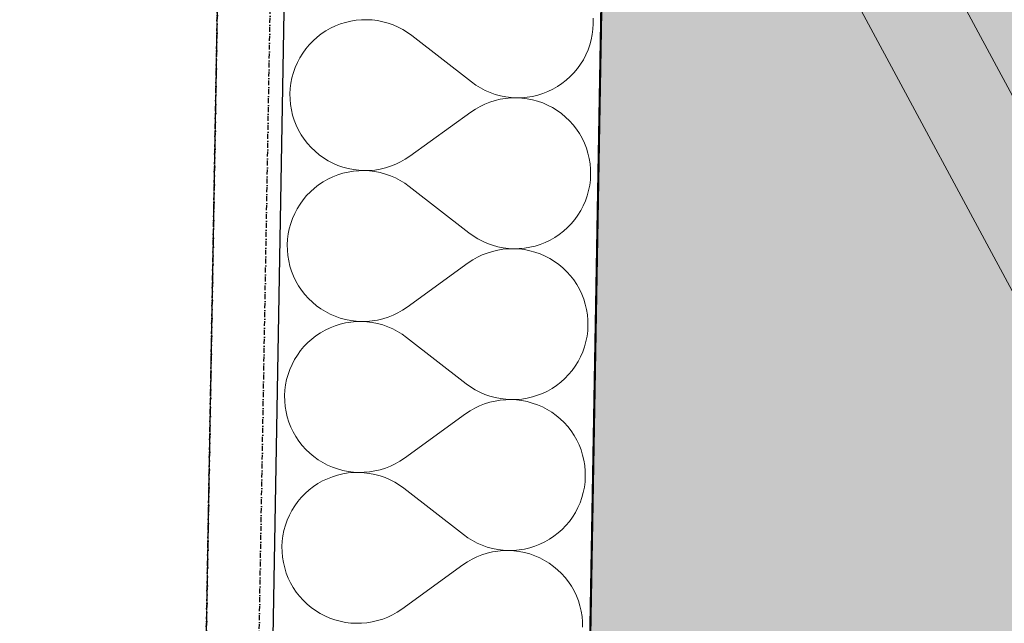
# Model space of a CAD drawing. Header units: millimetres. Extents: x -28761 to 4793, y -4271 to 20239.
# Tile 27 of 256: x -20669 to -20172, y 6076 to 6381. Entities that reach past the tile are written whole.
import ezdxf

# ---------------------------------------------------------------- set-up
doc = ezdxf.new("R2010")
doc.units = ezdxf.units.MM
doc.header["$MEASUREMENT"] = 0
doc.linetypes.add('Wipeout_Contour', pattern=[1000, 0, -1000])
doc.linetypes.add('Čerchovaná M', pattern=[4.5, 2.5, -0.85, 0.3, -0.85])
for name, color, linetype in [('5._POHLED ZÁPADNÍ_1_Konstrukce - nenosné', 7, 'Continuous'), ('5._POHLED ZÁPADNÍ_1_Konstrukce - nosné', 7, 'Continuous'), ('5._POHLED ZÁPADNÍ_1_Nové_Konstrukce - nosné', 7, 'Continuous'), ('5._POHLED ZÁPADNÍ_1_Nové_Výplně - Povrchové', 7, 'Continuous'), ('5._POHLED ZÁPADNÍ_1_Nové_Výplně – Řezové', 7, 'Continuous'), ('5._POHLED ZÁPADNÍ_1_Nové_ZJEDNODUŠENÝ DVŮR', 7, 'Continuous'), ('5._POHLED ZÁPADNÍ_1_TZB - ZTI', 7, 'Continuous'), ('5._POHLED ZÁPADNÍ_1_Výplně – Řezové', 7, 'Continuous')]:
    doc.layers.add(name, color=color, linetype=linetype)

# ---------------------------------------------------------------- blocks, each defined once
blk = doc.blocks.new('*X28', base_point=(-30186.65, -6515.26))
at = {"layer": '5._POHLED ZÁPADNÍ_1_Nové_Výplně – Řezové', "color": 21, "linetype": 'Continuous', "lineweight": 20, "true_color": 0xffaaaa}
for p, q in [((-20506.8, 6378.69), (-20509.33, 6377.69)), ((-20504.2, 6379.5), (-20506.8, 6378.69)), ((-20501.55, 6380.12), (-20504.2, 6379.5)), ((-20498.87, 6380.56), (-20501.55, 6380.12)), ((-20496.16, 6380.8), (-20498.87, 6380.56)), ((-20493.44, 6380.85), (-20496.16, 6380.8)), ((-20490.72, 6380.7), (-20493.44, 6380.85)), ((-20488.02, 6380.36), (-20490.72, 6380.7)), ((-20485.35, 6379.83), (-20488.02, 6380.36)), ((-20482.73, 6379.11), (-20485.35, 6379.83)), ((-20480.16, 6378.2), (-20482.73, 6379.11)), ((-20477.67, 6377.11), (-20480.16, 6378.2)), ((-20379.34, 6376.12), (-20379.19, 6378.83)), ((-20379.19, 6378.83), (-20379.24, 6381.55)), ((-20516.41, 6373.66), (-20518.56, 6371.99)), ((-20514.15, 6375.17), (-20516.41, 6373.66)), ((-20511.78, 6376.52), (-20514.15, 6375.17)), ((-20509.33, 6377.69), (-20511.78, 6376.52)), ((-20475.26, 6375.85), (-20477.67, 6377.11)), ((-20472.95, 6374.42), (-20475.26, 6375.85)), ((-20470.74, 6372.83), (-20472.95, 6374.42)), ((-20380.21, 6370.75), (-20379.68, 6373.42)), ((-20379.68, 6373.42), (-20379.34, 6376.12)), ((-20522.47, 6368.22), (-20524.22, 6366.13)), ((-20520.58, 6370.17), (-20522.47, 6368.22)), ((-20518.56, 6371.99), (-20520.58, 6370.17)), ((-20470.74, 6372.83), (-20440.67, 6349.44)), ((-20380.93, 6368.13), (-20380.21, 6370.75)), ((-20525.81, 6363.92), (-20527.24, 6361.61)), ((-20524.22, 6366.13), (-20525.81, 6363.92)), ((-20382.92, 6363.07), (-20381.83, 6365.56)), ((-20381.83, 6365.56), (-20380.93, 6368.13)), ((-20528.5, 6359.2), (-20529.58, 6356.7)), ((-20527.24, 6361.61), (-20528.5, 6359.2)), ((-20387.2, 6356.13), (-20385.61, 6358.34)), ((-20385.61, 6358.34), (-20384.18, 6360.66)), ((-20384.18, 6360.66), (-20382.92, 6363.07)), ((-20530.49, 6354.14), (-20531.21, 6351.51)), ((-20529.58, 6356.7), (-20530.49, 6354.14)), ((-20390.83, 6352.09), (-20388.94, 6354.05)), ((-20388.94, 6354.05), (-20387.2, 6356.13)), ((-20531.74, 6348.84), (-20532.08, 6346.14)), ((-20531.21, 6351.51), (-20531.74, 6348.84)), ((-20440.67, 6349.44), (-20438.47, 6347.84)), ((-20397.27, 6347.09), (-20395, 6348.6)), ((-20395, 6348.6), (-20392.86, 6350.27)), ((-20392.86, 6350.27), (-20390.83, 6352.09)), ((-20532.08, 6346.14), (-20532.22, 6343.43)), ((-20532.22, 6343.43), (-20532.17, 6340.71)), ((-20438.47, 6347.84), (-20436.15, 6346.41)), ((-20436.15, 6346.41), (-20433.74, 6345.15)), ((-20433.74, 6345.15), (-20431.25, 6344.06)), ((-20431.25, 6344.06), (-20428.68, 6343.16)), ((-20407.21, 6342.76), (-20404.62, 6343.58)), ((-20404.62, 6343.58), (-20402.09, 6344.57)), ((-20402.09, 6344.57), (-20399.63, 6345.75)), ((-20399.63, 6345.75), (-20397.27, 6347.09)), ((-20532.17, 6340.71), (-20531.93, 6338)), ((-20431.33, 6339.24), (-20433.86, 6338.24)), ((-20428.74, 6340.05), (-20431.33, 6339.24)), ((-20426.09, 6340.68), (-20428.74, 6340.05)), ((-20428.68, 6343.16), (-20426.06, 6342.43)), ((-20423.41, 6341.12), (-20426.09, 6340.68)), ((-20426.06, 6342.43), (-20423.39, 6341.9)), ((-20420.7, 6341.37), (-20423.41, 6341.12)), ((-20423.39, 6341.9), (-20420.69, 6341.56)), ((-20417.98, 6341.42), (-20420.7, 6341.37)), ((-20420.69, 6341.56), (-20417.98, 6341.42)), ((-20417.98, 6341.42), (-20415.26, 6341.46)), ((-20415.26, 6341.27), (-20417.98, 6341.42)), ((-20415.26, 6341.46), (-20412.55, 6341.71)), ((-20412.56, 6340.94), (-20415.26, 6341.27)), ((-20409.89, 6340.41), (-20412.56, 6340.94)), ((-20412.55, 6341.71), (-20409.86, 6342.14)), ((-20407.27, 6339.69), (-20409.89, 6340.41)), ((-20409.86, 6342.14), (-20407.21, 6342.76)), ((-20404.7, 6338.79), (-20407.27, 6339.69)), ((-20402.21, 6337.7), (-20404.7, 6338.79)), ((-20531.93, 6338), (-20531.49, 6335.31)), ((-20531.49, 6335.31), (-20530.87, 6332.67)), ((-20471.81, 6311.88), (-20440.94, 6334.2)), ((-20438.68, 6335.71), (-20440.94, 6334.2)), ((-20436.32, 6337.06), (-20438.68, 6335.71)), ((-20433.86, 6338.24), (-20436.32, 6337.06)), ((-20399.8, 6336.44), (-20402.21, 6337.7)), ((-20397.48, 6335.02), (-20399.8, 6336.44)), ((-20395.27, 6333.43), (-20397.48, 6335.02)), ((-20393.18, 6331.68), (-20395.27, 6333.43)), ((-20530.87, 6332.67), (-20530.05, 6330.07)), ((-20530.05, 6330.07), (-20529.05, 6327.54)), ((-20391.22, 6329.79), (-20393.18, 6331.68)), ((-20389.41, 6327.77), (-20391.22, 6329.79)), ((-20529.05, 6327.54), (-20527.88, 6325.08)), ((-20527.88, 6325.08), (-20526.53, 6322.72)), ((-20387.74, 6325.62), (-20389.41, 6327.77)), ((-20386.22, 6323.36), (-20387.74, 6325.62)), ((-20526.53, 6322.72), (-20525.02, 6320.46)), ((-20525.02, 6320.46), (-20523.35, 6318.31)), ((-20384.88, 6321), (-20386.22, 6323.36)), ((-20383.7, 6318.55), (-20384.88, 6321)), ((-20382.7, 6316.01), (-20383.7, 6318.55)), ((-20523.35, 6318.31), (-20521.53, 6316.29)), ((-20521.53, 6316.29), (-20519.57, 6314.4)), ((-20519.57, 6314.4), (-20517.48, 6312.66)), ((-20381.89, 6313.42), (-20382.7, 6316.01)), ((-20517.48, 6312.66), (-20515.28, 6311.07)), ((-20515.28, 6311.07), (-20512.96, 6309.64)), ((-20512.96, 6309.64), (-20510.55, 6308.38)), ((-20478.89, 6307.84), (-20476.44, 6309.02)), ((-20476.44, 6309.02), (-20474.07, 6310.37)), ((-20474.07, 6310.37), (-20471.81, 6311.88)), ((-20381.26, 6310.77), (-20381.89, 6313.42)), ((-20380.83, 6308.09), (-20381.26, 6310.77)), ((-20510.55, 6308.38), (-20508.05, 6307.3)), ((-20508.05, 6307.3), (-20505.49, 6306.39)), ((-20502.89, 6303.94), (-20505.54, 6303.32)), ((-20505.49, 6306.39), (-20502.86, 6305.68)), ((-20500.21, 6304.38), (-20502.89, 6303.94)), ((-20502.86, 6305.68), (-20500.19, 6305.15)), ((-20497.5, 6304.62), (-20500.21, 6304.38)), ((-20500.19, 6305.15), (-20497.49, 6304.81)), ((-20494.78, 6304.67), (-20497.5, 6304.62)), ((-20497.49, 6304.81), (-20494.78, 6304.67)), ((-20494.78, 6304.67), (-20492.06, 6304.72)), ((-20492.06, 6304.52), (-20494.78, 6304.67)), ((-20492.06, 6304.72), (-20489.35, 6304.96)), ((-20489.36, 6304.18), (-20492.06, 6304.52)), ((-20486.69, 6303.65), (-20489.36, 6304.18)), ((-20489.35, 6304.96), (-20486.66, 6305.4)), ((-20484.07, 6302.93), (-20486.69, 6303.65)), ((-20486.66, 6305.4), (-20484.02, 6306.03)), ((-20484.02, 6306.03), (-20481.42, 6306.84)), ((-20481.42, 6306.84), (-20478.89, 6307.84)), ((-20380.58, 6305.38), (-20380.83, 6308.09)), ((-20380.53, 6302.66), (-20380.58, 6305.38)), ((-20515.49, 6298.99), (-20517.75, 6297.48)), ((-20513.12, 6300.34), (-20515.49, 6298.99)), ((-20510.67, 6301.51), (-20513.12, 6300.34)), ((-20508.14, 6302.51), (-20510.67, 6301.51)), ((-20505.54, 6303.32), (-20508.14, 6302.51)), ((-20481.51, 6302.02), (-20484.07, 6302.93)), ((-20479.01, 6300.93), (-20481.51, 6302.02)), ((-20476.6, 6299.67), (-20479.01, 6300.93)), ((-20474.29, 6298.24), (-20476.6, 6299.67)), ((-20381.02, 6297.24), (-20380.68, 6299.94)), ((-20380.68, 6299.94), (-20380.53, 6302.66)), ((-20521.92, 6293.99), (-20523.81, 6292.04)), ((-20519.9, 6295.81), (-20521.92, 6293.99)), ((-20517.75, 6297.48), (-20519.9, 6295.81)), ((-20472.08, 6296.65), (-20474.29, 6298.24)), ((-20472.08, 6296.65), (-20442.01, 6273.26)), ((-20382.27, 6291.95), (-20381.55, 6294.57)), ((-20381.55, 6294.57), (-20381.02, 6297.24)), ((-20525.56, 6289.95), (-20527.15, 6287.74)), ((-20523.81, 6292.04), (-20525.56, 6289.95)), ((-20384.26, 6286.89), (-20383.17, 6289.38)), ((-20383.17, 6289.38), (-20382.27, 6291.95)), ((-20528.58, 6285.43), (-20529.84, 6283.02)), ((-20527.15, 6287.74), (-20528.58, 6285.43)), ((-20386.95, 6282.16), (-20385.52, 6284.48)), ((-20385.52, 6284.48), (-20384.26, 6286.89)), ((-20530.92, 6280.52), (-20531.83, 6277.96)), ((-20529.84, 6283.02), (-20530.92, 6280.52)), ((-20390.28, 6277.87), (-20388.54, 6279.96)), ((-20388.54, 6279.96), (-20386.95, 6282.16)), ((-20532.55, 6275.33), (-20533.08, 6272.67)), ((-20531.83, 6277.96), (-20532.55, 6275.33)), ((-20396.35, 6272.42), (-20394.2, 6274.09)), ((-20394.2, 6274.09), (-20392.17, 6275.91)), ((-20392.17, 6275.91), (-20390.28, 6277.87)), ((-20533.42, 6269.97), (-20533.56, 6267.25)), ((-20533.08, 6272.67), (-20533.42, 6269.97)), ((-20442.01, 6273.26), (-20439.81, 6271.66)), ((-20439.81, 6271.66), (-20437.49, 6270.23)), ((-20437.49, 6270.23), (-20435.08, 6268.97)), ((-20435.08, 6268.97), (-20432.59, 6267.88)), ((-20403.43, 6268.39), (-20400.97, 6269.57)), ((-20400.97, 6269.57), (-20398.61, 6270.91)), ((-20398.61, 6270.91), (-20396.35, 6272.42)), ((-20533.56, 6267.25), (-20533.51, 6264.53)), ((-20533.51, 6264.53), (-20533.27, 6261.82)), ((-20430.08, 6263.88), (-20432.68, 6263.06)), ((-20432.59, 6267.88), (-20430.03, 6266.98)), ((-20427.43, 6264.5), (-20430.08, 6263.88)), ((-20430.03, 6266.98), (-20427.4, 6266.26)), ((-20424.75, 6264.94), (-20427.43, 6264.5)), ((-20427.4, 6266.26), (-20424.73, 6265.72)), ((-20422.04, 6265.19), (-20424.75, 6264.94)), ((-20424.73, 6265.72), (-20422.04, 6265.38)), ((-20422.04, 6265.38), (-20419.32, 6265.24)), ((-20419.32, 6265.24), (-20422.04, 6265.19)), ((-20419.32, 6265.24), (-20416.6, 6265.28)), ((-20416.6, 6265.09), (-20419.32, 6265.24)), ((-20416.6, 6265.28), (-20413.89, 6265.53)), ((-20413.9, 6264.76), (-20416.6, 6265.09)), ((-20411.23, 6264.23), (-20413.9, 6264.76)), ((-20413.89, 6265.53), (-20411.2, 6265.96)), ((-20408.61, 6263.51), (-20411.23, 6264.23)), ((-20411.2, 6265.96), (-20408.56, 6266.59)), ((-20408.56, 6266.59), (-20405.96, 6267.4)), ((-20405.96, 6267.4), (-20403.43, 6268.39)), ((-20533.27, 6261.82), (-20532.83, 6259.13)), ((-20532.83, 6259.13), (-20532.21, 6256.49)), ((-20440.02, 6259.54), (-20442.28, 6258.02)), ((-20437.66, 6260.88), (-20440.02, 6259.54)), ((-20435.21, 6262.06), (-20437.66, 6260.88)), ((-20432.68, 6263.06), (-20435.21, 6262.06)), ((-20406.04, 6262.61), (-20408.61, 6263.51)), ((-20403.55, 6261.52), (-20406.04, 6262.61)), ((-20401.14, 6260.26), (-20403.55, 6261.52)), ((-20398.82, 6258.84), (-20401.14, 6260.26)), ((-20532.21, 6256.49), (-20531.39, 6253.89)), ((-20473.16, 6235.7), (-20442.28, 6258.02)), ((-20396.61, 6257.25), (-20398.82, 6258.84)), ((-20394.52, 6255.5), (-20396.61, 6257.25)), ((-20392.57, 6253.62), (-20394.52, 6255.5)), ((-20531.39, 6253.89), (-20530.4, 6251.36)), ((-20530.4, 6251.36), (-20529.22, 6248.91)), ((-20390.75, 6251.59), (-20392.57, 6253.62)), ((-20389.08, 6249.44), (-20390.75, 6251.59)), ((-20387.56, 6247.18), (-20389.08, 6249.44)), ((-20529.22, 6248.91), (-20527.87, 6246.54)), ((-20527.87, 6246.54), (-20526.36, 6244.28)), ((-20526.36, 6244.28), (-20524.69, 6242.13)), ((-20386.22, 6244.82), (-20387.56, 6247.18)), ((-20385.04, 6242.37), (-20386.22, 6244.82)), ((-20524.69, 6242.13), (-20522.87, 6240.11)), ((-20522.87, 6240.11), (-20520.91, 6238.22)), ((-20384.04, 6239.84), (-20385.04, 6242.37)), ((-20383.23, 6237.24), (-20384.04, 6239.84)), ((-20520.91, 6238.22), (-20518.82, 6236.48)), ((-20518.82, 6236.48), (-20516.62, 6234.89)), ((-20516.62, 6234.89), (-20514.3, 6233.46)), ((-20477.78, 6232.84), (-20475.42, 6234.19)), ((-20475.42, 6234.19), (-20473.16, 6235.7)), ((-20382.6, 6234.59), (-20383.23, 6237.24)), ((-20382.17, 6231.91), (-20382.6, 6234.59)), ((-20514.3, 6233.46), (-20511.89, 6232.2)), ((-20511.89, 6232.2), (-20509.39, 6231.12)), ((-20509.39, 6231.12), (-20506.83, 6230.21)), ((-20506.83, 6230.21), (-20504.2, 6229.5)), ((-20504.2, 6229.5), (-20501.54, 6228.97)), ((-20490.69, 6228.78), (-20488, 6229.22)), ((-20488, 6229.22), (-20485.36, 6229.85)), ((-20485.36, 6229.85), (-20482.76, 6230.67)), ((-20482.76, 6230.67), (-20480.23, 6231.66)), ((-20480.23, 6231.66), (-20477.78, 6232.84)), ((-20381.92, 6229.2), (-20382.17, 6231.91)), ((-20381.88, 6226.48), (-20381.92, 6229.2)), ((-20514.47, 6224.16), (-20516.83, 6222.81)), ((-20512.01, 6225.33), (-20514.47, 6224.16)), ((-20509.48, 6226.33), (-20512.01, 6225.33)), ((-20506.88, 6227.14), (-20509.48, 6226.33)), ((-20504.23, 6227.77), (-20506.88, 6227.14)), ((-20501.55, 6228.2), (-20504.23, 6227.77)), ((-20498.84, 6228.44), (-20501.55, 6228.2)), ((-20501.54, 6228.97), (-20498.84, 6228.63)), ((-20498.84, 6228.63), (-20496.12, 6228.49)), ((-20496.12, 6228.49), (-20498.84, 6228.44)), ((-20496.12, 6228.49), (-20493.4, 6228.54)), ((-20493.4, 6228.34), (-20496.12, 6228.49)), ((-20493.4, 6228.54), (-20490.69, 6228.78)), ((-20490.7, 6228), (-20493.4, 6228.34)), ((-20488.04, 6227.47), (-20490.7, 6228)), ((-20485.41, 6226.75), (-20488.04, 6227.47)), ((-20482.85, 6225.84), (-20485.41, 6226.75)), ((-20480.35, 6224.75), (-20482.85, 6225.84)), ((-20477.94, 6223.49), (-20480.35, 6224.75)), ((-20382.02, 6223.76), (-20381.88, 6226.48)), ((-20521.24, 6219.63), (-20523.26, 6217.82)), ((-20519.09, 6221.3), (-20521.24, 6219.63)), ((-20516.83, 6222.81), (-20519.09, 6221.3)), ((-20475.63, 6222.06), (-20477.94, 6223.49)), ((-20473.42, 6220.47), (-20475.63, 6222.06)), ((-20473.42, 6220.47), (-20443.36, 6197.08)), ((-20382.89, 6218.39), (-20382.36, 6221.06)), ((-20382.36, 6221.06), (-20382.02, 6223.76)), ((-20525.15, 6215.86), (-20526.9, 6213.77)), ((-20523.26, 6217.82), (-20525.15, 6215.86)), ((-20384.51, 6213.2), (-20383.61, 6215.77)), ((-20383.61, 6215.77), (-20382.89, 6218.39)), ((-20529.92, 6209.25), (-20531.18, 6206.84)), ((-20528.49, 6211.56), (-20529.92, 6209.25)), ((-20526.9, 6213.77), (-20528.49, 6211.56)), ((-20386.86, 6208.3), (-20385.6, 6210.71)), ((-20385.6, 6210.71), (-20384.51, 6213.2)), ((-20532.27, 6204.34), (-20533.17, 6201.78)), ((-20531.18, 6206.84), (-20532.27, 6204.34)), ((-20389.88, 6203.78), (-20388.29, 6205.98)), ((-20388.29, 6205.98), (-20386.86, 6208.3)), ((-20533.17, 6201.78), (-20533.89, 6199.15)), ((-20395.54, 6197.91), (-20393.51, 6199.73)), ((-20393.51, 6199.73), (-20391.63, 6201.69)), ((-20391.63, 6201.69), (-20389.88, 6203.78)), ((-20534.42, 6196.49), (-20534.76, 6193.79)), ((-20533.89, 6199.15), (-20534.42, 6196.49)), ((-20443.36, 6197.08), (-20441.15, 6195.49)), ((-20441.15, 6195.49), (-20438.84, 6194.05)), ((-20402.31, 6193.39), (-20399.95, 6194.73)), ((-20399.95, 6194.73), (-20397.69, 6196.25)), ((-20397.69, 6196.25), (-20395.54, 6197.91)), ((-20534.76, 6193.79), (-20534.9, 6191.07)), ((-20534.9, 6191.07), (-20534.85, 6188.35)), ((-20438.84, 6194.05), (-20436.43, 6192.79)), ((-20436.43, 6192.79), (-20433.93, 6191.71)), ((-20433.93, 6191.71), (-20431.37, 6190.8)), ((-20431.37, 6190.8), (-20428.74, 6190.08)), ((-20428.74, 6190.08), (-20426.08, 6189.55)), ((-20426.08, 6189.55), (-20423.38, 6189.21)), ((-20415.23, 6189.35), (-20412.54, 6189.78)), ((-20412.54, 6189.78), (-20409.9, 6190.41)), ((-20409.9, 6190.41), (-20407.3, 6191.22)), ((-20407.3, 6191.22), (-20404.77, 6192.21)), ((-20404.77, 6192.21), (-20402.31, 6193.39)), ((-20534.85, 6188.35), (-20534.61, 6185.64)), ((-20534.61, 6185.64), (-20534.18, 6182.96)), ((-20439, 6184.71), (-20441.36, 6183.36)), ((-20436.55, 6185.88), (-20439, 6184.71)), ((-20434.02, 6186.88), (-20436.55, 6185.88)), ((-20431.42, 6187.7), (-20434.02, 6186.88)), ((-20428.77, 6188.32), (-20431.42, 6187.7)), ((-20426.09, 6188.76), (-20428.77, 6188.32)), ((-20423.38, 6189.01), (-20426.09, 6188.76)), ((-20423.38, 6189.21), (-20420.66, 6189.06)), ((-20420.66, 6189.06), (-20423.38, 6189.01)), ((-20420.66, 6189.06), (-20417.94, 6189.11)), ((-20417.94, 6188.92), (-20420.66, 6189.06)), ((-20417.94, 6189.11), (-20415.23, 6189.35)), ((-20415.24, 6188.58), (-20417.94, 6188.92)), ((-20412.58, 6188.05), (-20415.24, 6188.58)), ((-20409.95, 6187.33), (-20412.58, 6188.05)), ((-20407.38, 6186.43), (-20409.95, 6187.33)), ((-20404.89, 6185.35), (-20407.38, 6186.43)), ((-20402.48, 6184.09), (-20404.89, 6185.35)), ((-20534.18, 6182.96), (-20533.55, 6180.31)), ((-20533.55, 6180.31), (-20532.73, 6177.71)), ((-20474.5, 6159.53), (-20443.62, 6181.84)), ((-20441.36, 6183.36), (-20443.62, 6181.84)), ((-20400.16, 6182.66), (-20402.48, 6184.09)), ((-20397.95, 6181.07), (-20400.16, 6182.66)), ((-20395.87, 6179.32), (-20397.95, 6181.07)), ((-20532.73, 6177.71), (-20531.74, 6175.18)), ((-20531.74, 6175.18), (-20530.56, 6172.73)), ((-20393.91, 6177.44), (-20395.87, 6179.32)), ((-20392.09, 6175.41), (-20393.91, 6177.44)), ((-20390.42, 6173.27), (-20392.09, 6175.41)), ((-20530.56, 6172.73), (-20529.22, 6170.36)), ((-20529.22, 6170.36), (-20527.7, 6168.1)), ((-20388.91, 6171), (-20390.42, 6173.27)), ((-20387.56, 6168.64), (-20388.91, 6171)), ((-20527.7, 6168.1), (-20526.03, 6165.95)), ((-20526.03, 6165.95), (-20524.21, 6163.93)), ((-20386.38, 6166.19), (-20387.56, 6168.64)), ((-20385.39, 6163.66), (-20386.38, 6166.19)), ((-20524.21, 6163.93), (-20522.25, 6162.04)), ((-20522.25, 6162.04), (-20520.17, 6160.3)), ((-20520.17, 6160.3), (-20517.96, 6158.71)), ((-20384.57, 6161.06), (-20385.39, 6163.66)), ((-20383.95, 6158.41), (-20384.57, 6161.06)), ((-20517.96, 6158.71), (-20515.64, 6157.28)), ((-20515.64, 6157.28), (-20513.23, 6156.02)), ((-20513.23, 6156.02), (-20510.74, 6154.94)), ((-20510.74, 6154.94), (-20508.17, 6154.04)), ((-20484.1, 6154.49), (-20481.57, 6155.49)), ((-20481.57, 6155.49), (-20479.12, 6156.66)), ((-20479.12, 6156.66), (-20476.76, 6158.01)), ((-20476.76, 6158.01), (-20474.5, 6159.53)), ((-20383.51, 6155.73), (-20383.95, 6158.41)), ((-20383.27, 6153.02), (-20383.51, 6155.73)), ((-20510.82, 6150.15), (-20513.35, 6149.15)), ((-20508.22, 6150.96), (-20510.82, 6150.15)), ((-20505.58, 6151.59), (-20508.22, 6150.96)), ((-20508.17, 6154.04), (-20505.55, 6153.32)), ((-20502.89, 6152.02), (-20505.58, 6151.59)), ((-20505.55, 6153.32), (-20502.88, 6152.79)), ((-20500.18, 6152.26), (-20502.89, 6152.02)), ((-20502.88, 6152.79), (-20500.18, 6152.45)), ((-20500.18, 6152.45), (-20497.46, 6152.31)), ((-20497.46, 6152.31), (-20500.18, 6152.26)), ((-20497.46, 6152.31), (-20494.74, 6152.36)), ((-20494.74, 6152.16), (-20497.46, 6152.31)), ((-20494.74, 6152.36), (-20492.03, 6152.61)), ((-20492.04, 6151.82), (-20494.74, 6152.16)), ((-20489.38, 6151.29), (-20492.04, 6151.82)), ((-20492.03, 6152.61), (-20489.35, 6153.04)), ((-20486.75, 6150.57), (-20489.38, 6151.29)), ((-20489.35, 6153.04), (-20486.7, 6153.67)), ((-20484.19, 6149.66), (-20486.75, 6150.57)), ((-20486.7, 6153.67), (-20484.1, 6154.49)), ((-20481.69, 6148.58), (-20484.19, 6149.66)), ((-20383.36, 6147.58), (-20383.22, 6150.3)), ((-20383.22, 6150.3), (-20383.27, 6153.02)), ((-20520.43, 6145.12), (-20522.58, 6143.45)), ((-20518.17, 6146.63), (-20520.43, 6145.12)), ((-20515.81, 6147.98), (-20518.17, 6146.63)), ((-20513.35, 6149.15), (-20515.81, 6147.98)), ((-20479.28, 6147.31), (-20481.69, 6148.58)), ((-20476.97, 6145.88), (-20479.28, 6147.31)), ((-20474.77, 6144.29), (-20476.97, 6145.88)), ((-20384.23, 6142.21), (-20383.7, 6144.88)), ((-20383.7, 6144.88), (-20383.36, 6147.58)), ((-20526.5, 6139.68), (-20528.24, 6137.59)), ((-20524.61, 6141.64), (-20526.5, 6139.68)), ((-20522.58, 6143.45), (-20524.61, 6141.64)), ((-20474.77, 6144.29), (-20444.7, 6120.9)), ((-20384.95, 6139.59), (-20384.23, 6142.21)), ((-20529.83, 6135.39), (-20531.26, 6133.07)), ((-20528.24, 6137.59), (-20529.83, 6135.39)), ((-20386.94, 6134.53), (-20385.86, 6137.02)), ((-20385.86, 6137.02), (-20384.95, 6139.59)), ((-20532.52, 6130.66), (-20533.61, 6128.17)), ((-20531.26, 6133.07), (-20532.52, 6130.66)), ((-20391.22, 6127.6), (-20389.63, 6129.8)), ((-20389.63, 6129.8), (-20388.2, 6132.12)), ((-20388.2, 6132.12), (-20386.94, 6134.53)), ((-20534.51, 6125.6), (-20535.23, 6122.98)), ((-20533.61, 6128.17), (-20534.51, 6125.6)), ((-20394.86, 6123.55), (-20392.97, 6125.51)), ((-20392.97, 6125.51), (-20391.22, 6127.6)), ((-20535.76, 6120.31), (-20536.1, 6117.61)), ((-20535.23, 6122.98), (-20535.76, 6120.31)), ((-20444.7, 6120.9), (-20442.49, 6119.31)), ((-20401.29, 6118.56), (-20399.03, 6120.07)), ((-20399.03, 6120.07), (-20396.88, 6121.74)), ((-20396.88, 6121.74), (-20394.86, 6123.55)), ((-20536.1, 6117.61), (-20536.25, 6114.89)), ((-20536.25, 6114.89), (-20536.2, 6112.17)), ((-20442.49, 6119.31), (-20440.18, 6117.88)), ((-20440.18, 6117.88), (-20437.77, 6116.61)), ((-20437.77, 6116.61), (-20435.27, 6115.53)), ((-20435.27, 6115.53), (-20432.71, 6114.62)), ((-20411.24, 6114.23), (-20408.64, 6115.04)), ((-20408.64, 6115.04), (-20406.11, 6116.04)), ((-20406.11, 6116.04), (-20403.66, 6117.21)), ((-20403.66, 6117.21), (-20401.29, 6118.56)), ((-20536.2, 6112.17), (-20535.95, 6109.46)), ((-20435.36, 6110.7), (-20437.89, 6109.7)), ((-20432.76, 6111.52), (-20435.36, 6110.7)), ((-20430.12, 6112.15), (-20432.76, 6111.52)), ((-20432.71, 6114.62), (-20430.09, 6113.9)), ((-20427.43, 6112.58), (-20430.12, 6112.15)), ((-20430.09, 6113.9), (-20427.42, 6113.37)), ((-20424.72, 6112.83), (-20427.43, 6112.58)), ((-20427.42, 6113.37), (-20424.72, 6113.03)), ((-20424.72, 6113.03), (-20422, 6112.88)), ((-20422, 6112.88), (-20424.72, 6112.83)), ((-20422, 6112.88), (-20419.28, 6112.93)), ((-20419.28, 6112.74), (-20422, 6112.88)), ((-20419.28, 6112.93), (-20416.57, 6113.17)), ((-20416.59, 6112.4), (-20419.28, 6112.74)), ((-20413.92, 6111.87), (-20416.59, 6112.4)), ((-20416.57, 6113.17), (-20413.89, 6113.6)), ((-20411.29, 6111.15), (-20413.92, 6111.87)), ((-20413.89, 6113.6), (-20411.24, 6114.23)), ((-20408.73, 6110.25), (-20411.29, 6111.15)), ((-20406.23, 6109.17), (-20408.73, 6110.25)), ((-20535.95, 6109.46), (-20535.52, 6106.78)), ((-20535.52, 6106.78), (-20534.89, 6104.13)), ((-20475.84, 6083.35), (-20444.96, 6105.66)), ((-20442.7, 6107.18), (-20444.96, 6105.66)), ((-20440.34, 6108.53), (-20442.7, 6107.18)), ((-20437.89, 6109.7), (-20440.34, 6108.53)), ((-20403.82, 6107.91), (-20406.23, 6109.17)), ((-20401.5, 6106.48), (-20403.82, 6107.91)), ((-20399.3, 6104.89), (-20401.5, 6106.48)), ((-20534.89, 6104.13), (-20534.08, 6101.53)), ((-20534.08, 6101.53), (-20533.08, 6099)), ((-20397.21, 6103.15), (-20399.3, 6104.89)), ((-20395.25, 6101.26), (-20397.21, 6103.15)), ((-20393.43, 6099.24), (-20395.25, 6101.26)), ((-20533.08, 6099), (-20531.9, 6096.55)), ((-20531.9, 6096.55), (-20530.56, 6094.19)), ((-20391.76, 6097.09), (-20393.43, 6099.24)), ((-20390.25, 6094.83), (-20391.76, 6097.09)), ((-20530.56, 6094.19), (-20529.04, 6091.92)), ((-20529.04, 6091.92), (-20527.37, 6089.78)), ((-20388.9, 6092.46), (-20390.25, 6094.83)), ((-20387.72, 6090.01), (-20388.9, 6092.46)), ((-20386.73, 6087.48), (-20387.72, 6090.01)), ((-20527.37, 6089.78), (-20525.55, 6087.75)), ((-20525.55, 6087.75), (-20523.6, 6085.87)), ((-20523.6, 6085.87), (-20521.51, 6084.12)), ((-20385.91, 6084.88), (-20386.73, 6087.48)), ((-20521.51, 6084.12), (-20519.3, 6082.53)), ((-20519.3, 6082.53), (-20516.98, 6081.1)), ((-20516.98, 6081.1), (-20514.57, 6079.84)), ((-20482.91, 6079.31), (-20480.46, 6080.48)), ((-20480.46, 6080.48), (-20478.1, 6081.83)), ((-20478.1, 6081.83), (-20475.84, 6083.35)), ((-20385.29, 6082.23), (-20385.91, 6084.88)), ((-20384.85, 6079.55), (-20385.29, 6082.23)), ((-20514.57, 6079.84), (-20512.08, 6078.76)), ((-20512.08, 6078.76), (-20509.51, 6077.86)), ((-20509.51, 6077.86), (-20506.89, 6077.14)), ((-20506.89, 6077.14), (-20504.22, 6076.61)), ((-20504.22, 6076.61), (-20501.52, 6076.27)), ((-20501.52, 6076.27), (-20498.8, 6076.13)), ((-20498.8, 6076.13), (-20496.08, 6076.18)), ((-20496.08, 6076.18), (-20493.37, 6076.43)), ((-20493.37, 6076.43), (-20490.69, 6076.86)), ((-20490.69, 6076.86), (-20488.04, 6077.49)), ((-20488.04, 6077.49), (-20485.45, 6078.31)), ((-20485.45, 6078.31), (-20482.91, 6079.31)), ((-20384.61, 6076.84), (-20384.85, 6079.55)), ((-20384.56, 6074.12), (-20384.61, 6076.84))]:
    blk.add_line(p, q, dxfattribs=at)

msp = doc.modelspace()

# ---------------------------------------------------------------- hatches: boundary and pattern name
at = {"layer": '5._POHLED ZÁPADNÍ_1_Výplně – Řezové', "linetype": 'Continuous', "lineweight": 13}
msp.add_hatch(color=254, dxfattribs=at).paths.add_polyline_path([(-20382.34, 5983.82), (-20007.4, 5977.22), (-19980.48, 7505.7), (-20355.42, 7512.3)])

# ---------------------------------------------------------------- linework, layer by layer
at = {"layer": '5._POHLED ZÁPADNÍ_1_Konstrukce - nosné', "color": 7, "linetype": 'Continuous', "lineweight": 50, "flags": 128}
msp.add_lwpolyline([(-20355.42, 7512.3), (-20382.34, 5983.82)], dxfattribs=at)
at = {"layer": '5._POHLED ZÁPADNÍ_1_TZB - ZTI', "color": 6, "linetype": 'Continuous', "lineweight": 20}
msp.add_line((-20063.49, 6148.58), (-20342.06, 6666.57), dxfattribs=at)

# ---------------------------------------------------------------- wipeouts: each hides what was drawn before it
at = {"color": 254, "linetype": 'Wipeout_Contour', "lineweight": 0, "ltscale": 87829.541372}
msp.add_wipeout([(-20665.38, 10358), (-20834.68, 724.51), (-20784.69, 723.63), (-20615.46, 10352.94)], dxfattribs=at).dxf.layer = '5._POHLED ZÁPADNÍ_1_Nové_Výplně - Povrchové'

# ---------------------------------------------------------------- next in the draw order: linework, layer by layer
at = {"layer": '5._POHLED ZÁPADNÍ_1_Nové_ZJEDNODUŠENÝ DVŮR', "color": 1, "linetype": 'Čerchovaná M', "lineweight": 25}
for p, q in [((-20668.28, 728.56), (-20502.08, 10185.88)), ((-20668.2, 728.56), (-20501.99, 10185.88))]:
    msp.add_line(p, q, dxfattribs=at)
at = {"layer": '5._POHLED ZÁPADNÍ_1_Nové_ZJEDNODUŠENÝ DVŮR', "color": 1, "linetype": 'Čerchovaná M', "lineweight": 25, "flags": 128}
for points in [[(-20502.16, 10185.88), (-20668.37, 728.56)], [(-20641.64, 728.09), (-20475.43, 10185.41)]]:
    msp.add_lwpolyline(points, dxfattribs=at)

# ---------------------------------------------------------------- next in the draw order: wipeouts: each hides what was drawn before it
at = {"color": 254, "linetype": 'Wipeout_Contour', "lineweight": 0, "ltscale": 129213.79323}
msp.add_wipeout([(-20543.72, 5906.77), (-20393.74, 5904.13), (-20383.74, 5903.96), (-20353.1, 7644.45), (-20363.1, 7644.63), (-20513.07, 7647.27)], dxfattribs=at).dxf.layer = '5._POHLED ZÁPADNÍ_1_Nové_Výplně – Řezové'

# ---------------------------------------------------------------- next in the draw order: linework, layer by layer
at = {"layer": '5._POHLED ZÁPADNÍ_1_Nové_Konstrukce - nosné', "color": 1, "linetype": 'Continuous', "lineweight": 25, "flags": 128}
for points in [[(-20513.07, 7647.27), (-20543.72, 5906.77)], [(-20383.74, 5903.96), (-20353.1, 7644.45)]]:
    msp.add_lwpolyline(points, dxfattribs=at)
at = {"layer": '5._POHLED ZÁPADNÍ_1_TZB - ZTI', "color": 6, "linetype": 'Continuous', "lineweight": 20}
msp.add_line((-20079.29, 6079.08), (-20357.87, 6597.07), dxfattribs=at)

# ---------------------------------------------------------------- next in the draw order: block references
at = {"layer": '5._POHLED ZÁPADNÍ_1_Konstrukce - nenosné', "color": 9, "linetype": 'Continuous', "lineweight": 13}
msp.add_blockref('*X28', (-30186.65, -6515.26), dxfattribs=at)

doc.saveas('drawing.dxf')
